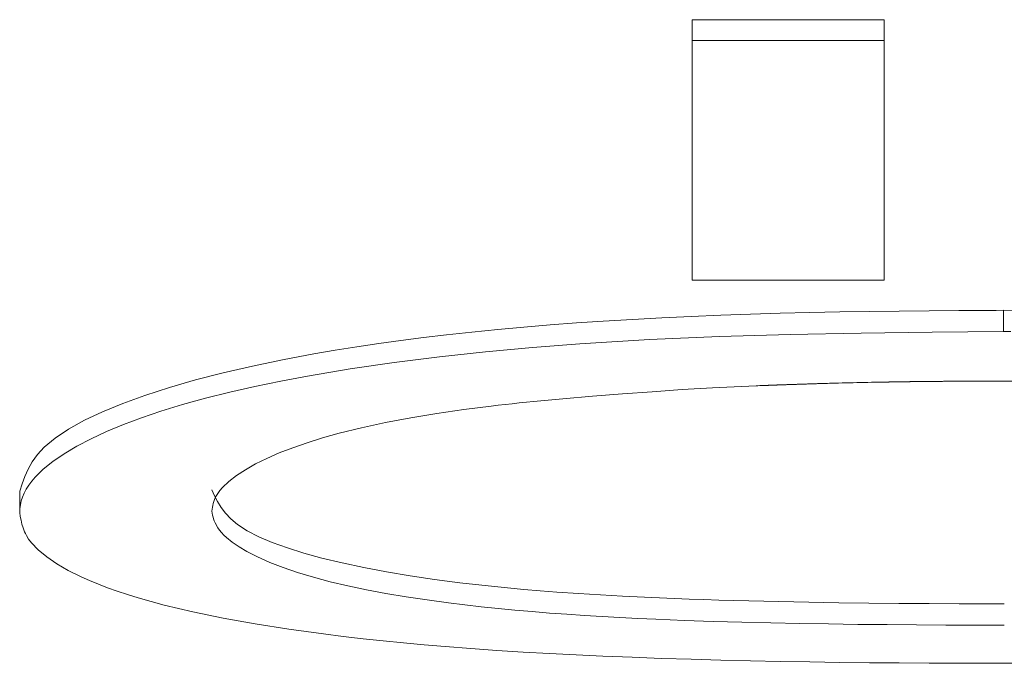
# Model space of a CAD drawing. Extents: x 193 to 943, y 26 to 526.
# Tile 80 of 256: x 362.9062 to 362.9619, y 91.0118 to 91.0482. Entities that reach past the tile are written whole.
import ezdxf

# ---------------------------------------------------------------- set-up
doc = ezdxf.new("R2010")
doc.units = 0
doc.layers.get('0').update_dxf_attribs({"lineweight": 25})
doc.layers.add('KG4_HLS_SYA', color=7, linetype='Continuous', lineweight=25)

# ---------------------------------------------------------------- blocks, each defined once
blk = doc.blocks.new('Spline-A069HWQ87N', base_point=(362.90625, 91.021538))
at = {"color": 0, "lineweight": -2}
for p, q in [((362.942526, 91.031344), (362.940866, 91.031255)), ((362.944192, 91.031422), (362.942526, 91.031344)), ((362.945863, 91.031491), (362.944192, 91.031422)), ((362.947539, 91.03155), (362.945863, 91.031491)), ((362.949217, 91.0316), (362.947539, 91.03155)), ((362.950895, 91.031642), (362.949217, 91.0316)), ((362.952576, 91.031676), (362.950895, 91.031642)), ((362.954258, 91.031704), (362.952576, 91.031676)), ((362.955941, 91.031725), (362.954258, 91.031704)), ((362.957625, 91.031742), (362.955941, 91.031725)), ((362.959309, 91.031753), (362.957625, 91.031742)), ((362.95973, 91.031755), (362.959309, 91.031753)), ((362.96015, 91.031758), (362.95973, 91.031755)), ((362.960571, 91.03176), (362.96015, 91.031758)), ((362.960992, 91.031761), (362.960571, 91.03176)), ((362.961413, 91.031763), (362.960992, 91.031761)), ((362.961834, 91.031765), (362.961413, 91.031763)), ((362.93473, 91.030818), (362.933258, 91.030685)), ((362.936215, 91.030941), (362.93473, 91.030818)), ((362.93771, 91.031053), (362.936215, 91.030941)), ((362.939212, 91.031154), (362.93771, 91.031053)), ((362.940866, 91.031255), (362.939212, 91.031154)), ((362.929063, 91.030228), (362.927788, 91.030064)), ((362.930354, 91.030381), (362.929063, 91.030228)), ((362.931798, 91.030539), (362.930354, 91.030381)), ((362.933258, 91.030685), (362.931798, 91.030539)), ((362.925288, 91.029704), (362.924067, 91.029508)), ((362.926529, 91.029889), (362.925288, 91.029704)), ((362.927788, 91.030064), (362.926529, 91.029889)), ((362.922867, 91.029302), (362.9211, 91.028971)), ((362.924067, 91.029508), (362.922867, 91.029302)), ((362.919392, 91.028616), (362.917751, 91.028237)), ((362.9211, 91.028971), (362.919392, 91.028616)), ((362.917751, 91.028237), (362.916184, 91.027835)), ((362.914701, 91.027408), (362.913309, 91.026959)), ((362.916184, 91.027835), (362.914701, 91.027408)), ((362.913309, 91.026959), (362.912069, 91.026507)), ((362.912069, 91.026507), (362.910931, 91.026036)), ((362.910931, 91.026036), (362.909906, 91.025549)), ((362.909906, 91.025549), (362.909006, 91.025049)), ((362.909006, 91.025049), (362.908242, 91.024539)), ((362.908242, 91.024539), (362.907625, 91.024022)), ((362.907246, 91.023612), (362.906948, 91.0232)), ((362.907625, 91.024022), (362.907246, 91.023612)), ((362.906948, 91.0232), (362.906716, 91.022786)), ((362.906532, 91.02237), (362.906381, 91.021953)), ((362.906716, 91.022786), (362.906532, 91.02237)), ((362.906381, 91.021953), (362.906246, 91.021536))]:
    blk.add_line(p, q, dxfattribs=at)
blk = doc.blocks.new('Spline-A069HWQA7N', base_point=(362.961823, 91.021538))
at = {"color": 0, "lineweight": -2}
blk.add_line((362.964654, 91.031741), (362.961834, 91.031765), dxfattribs=at)
blk = doc.blocks.new('Spline-A069HWSI7N', base_point=(362.917114, 91.013962))
at = {"color": 0, "lineweight": -2}
for p, q in [((362.9171, 91.020412), (362.917121, 91.020302)), ((362.917121, 91.020302), (362.917144, 91.020192)), ((362.917144, 91.020192), (362.91717, 91.020082)), ((362.91717, 91.020082), (362.9172, 91.019972)), ((362.9172, 91.019972), (362.917237, 91.019862)), ((362.917237, 91.019862), (362.917281, 91.019753)), ((362.917281, 91.019753), (362.917439, 91.019474)), ((362.917439, 91.019474), (362.91754, 91.019335)), ((362.91754, 91.019335), (362.917656, 91.019198)), ((362.917656, 91.019198), (362.917786, 91.019061)), ((362.917786, 91.019061), (362.91793, 91.018926)), ((362.91793, 91.018926), (362.918259, 91.018659)), ((362.918259, 91.018659), (362.91864, 91.018397)), ((362.91864, 91.018397), (362.91907, 91.018142)), ((362.91907, 91.018142), (362.919684, 91.017825)), ((362.919684, 91.017825), (362.920371, 91.017519)), ((362.920371, 91.017519), (362.921127, 91.017226)), ((362.921127, 91.017226), (362.92195, 91.016945)), ((362.92195, 91.016945), (362.922838, 91.016679)), ((362.922838, 91.016679), (362.923787, 91.016427)), ((362.923787, 91.016427), (362.924787, 91.016191)), ((362.924787, 91.016191), (362.92584, 91.015971)), ((362.92584, 91.015971), (362.926941, 91.015765)), ((362.926941, 91.015765), (362.928083, 91.015574)), ((362.928083, 91.015574), (362.929263, 91.015396)), ((362.929263, 91.015396), (362.930475, 91.015231)), ((362.930475, 91.015231), (362.931393, 91.015118)), ((362.931393, 91.015118), (362.932326, 91.015011)), ((362.932326, 91.015011), (362.933271, 91.014912)), ((362.933271, 91.014912), (362.934227, 91.014819)), ((362.934227, 91.014819), (362.935195, 91.014734)), ((362.935195, 91.014734), (362.936172, 91.014655)), ((362.936172, 91.014655), (362.937157, 91.014582)), ((362.937157, 91.014582), (362.938151, 91.014516)), ((362.938151, 91.014516), (362.93915, 91.014455)), ((362.93915, 91.014455), (362.940156, 91.0144)), ((362.940156, 91.0144), (362.941166, 91.014349)), ((362.941166, 91.014349), (362.942181, 91.014303)), ((362.942181, 91.014303), (362.943798, 91.014237)), ((362.943798, 91.014237), (362.94542, 91.014181)), ((362.94542, 91.014181), (362.947048, 91.014134)), ((362.947048, 91.014134), (362.94868, 91.014094)), ((362.94868, 91.014094), (362.950315, 91.014062)), ((362.950315, 91.014062), (362.951952, 91.014035)), ((362.951952, 91.014035), (362.953604, 91.014014)), ((362.953604, 91.014014), (362.955258, 91.013998)), ((362.955258, 91.013998), (362.956912, 91.013986)), ((362.956912, 91.013986), (362.958566, 91.013976)), ((362.958566, 91.013976), (362.960221, 91.013969)), ((362.960221, 91.013969), (362.961876, 91.013962))]:
    blk.add_line(p, q, dxfattribs=at)
blk = doc.blocks.new('Spline-A069HWSK7N', base_point=(362.917114, 91.020409))
at = {"color": 0, "lineweight": -2}
for p, q in [((362.932892, 91.026352), (362.931335, 91.026153)), ((362.933286, 91.026398), (362.932892, 91.026352)), ((362.933681, 91.026443), (362.933286, 91.026398)), ((362.934077, 91.026486), (362.933681, 91.026443)), ((362.934474, 91.02653), (362.934077, 91.026486)), ((362.934871, 91.026572), (362.934474, 91.02653)), ((362.935269, 91.026615), (362.934871, 91.026572)), ((362.929813, 91.025932), (362.928337, 91.025687)), ((362.931335, 91.026153), (362.929813, 91.025932)), ((362.926917, 91.02542), (362.925564, 91.025128)), ((362.928337, 91.025687), (362.926917, 91.02542)), ((362.924288, 91.024813), (362.923362, 91.024554)), ((362.925564, 91.025128), (362.924288, 91.024813)), ((362.92249, 91.024281), (362.921674, 91.023997)), ((362.923362, 91.024554), (362.92249, 91.024281)), ((362.920915, 91.023701), (362.920216, 91.023395)), ((362.921674, 91.023997), (362.920915, 91.023701)), ((362.919578, 91.02308), (362.919004, 91.022758)), ((362.920216, 91.023395), (362.919578, 91.02308)), ((362.918497, 91.022428), (362.918064, 91.022093)), ((362.919004, 91.022758), (362.918497, 91.022428)), ((362.918064, 91.022093), (362.917709, 91.021754)), ((362.917437, 91.021413), (362.917333, 91.021242)), ((362.917562, 91.021584), (362.917437, 91.021413)), ((362.917709, 91.021754), (362.917562, 91.021584)), ((362.917155, 91.020741), (362.917134, 91.020631)), ((362.917181, 91.020851), (362.917155, 91.020741)), ((362.917196, 91.020906), (362.917181, 91.020851)), ((362.917212, 91.020961), (362.917196, 91.020906)), ((362.917231, 91.021015), (362.917212, 91.020961)), ((362.917252, 91.02107), (362.917231, 91.021015)), ((362.917333, 91.021242), (362.917252, 91.02107)), ((362.917116, 91.020522), (362.9171, 91.020412)), ((362.917134, 91.020631), (362.917116, 91.020522))]:
    blk.add_line(p, q, dxfattribs=at)
blk = doc.blocks.new('Spline-A069HWSM7N', base_point=(362.935272, 91.026611))
at = {"color": 0, "lineweight": -2}
for p, q in [((362.945388, 91.027382), (362.94368, 91.027282)), ((362.945798, 91.027403), (362.945388, 91.027382)), ((362.946208, 91.027424), (362.945798, 91.027403)), ((362.946619, 91.027443), (362.946208, 91.027424)), ((362.947031, 91.027462), (362.946619, 91.027443)), ((362.947443, 91.02748), (362.947031, 91.027462)), ((362.947856, 91.027498), (362.947443, 91.02748)), ((362.947959, 91.027502), (362.947856, 91.027498)), ((362.948062, 91.027506), (362.947959, 91.027502)), ((362.948165, 91.02751), (362.948062, 91.027506)), ((362.948268, 91.027514), (362.948165, 91.02751)), ((362.948372, 91.027518), (362.948268, 91.027514)), ((362.948475, 91.027522), (362.948372, 91.027518)), ((362.948501, 91.027523), (362.948475, 91.027522)), ((362.948527, 91.027524), (362.948501, 91.027523)), ((362.948552, 91.027525), (362.948527, 91.027524)), ((362.948578, 91.027526), (362.948552, 91.027525)), ((362.948604, 91.027527), (362.948578, 91.027526)), ((362.94863, 91.027528), (362.948604, 91.027527)), ((362.948681, 91.02753), (362.94863, 91.027528)), ((362.948733, 91.027532), (362.948681, 91.02753)), ((362.948785, 91.027534), (362.948733, 91.027532)), ((362.948836, 91.027536), (362.948785, 91.027534)), ((362.948888, 91.027538), (362.948836, 91.027536)), ((362.94894, 91.02754), (362.948888, 91.027538)), ((362.948966, 91.027541), (362.94894, 91.02754)), ((362.948991, 91.027542), (362.948966, 91.027541)), ((362.949017, 91.027543), (362.948991, 91.027542)), ((362.949043, 91.027544), (362.949017, 91.027543)), ((362.949069, 91.027544), (362.949043, 91.027544)), ((362.949095, 91.027545), (362.949069, 91.027544)), ((362.949121, 91.027546), (362.949095, 91.027545)), ((362.949146, 91.027547), (362.949121, 91.027546)), ((362.949172, 91.027548), (362.949146, 91.027547)), ((362.949198, 91.027549), (362.949172, 91.027548)), ((362.949224, 91.02755), (362.949198, 91.027549)), ((362.94925, 91.027551), (362.949224, 91.02755)), ((362.949301, 91.027553), (362.94925, 91.027551)), ((362.949353, 91.027555), (362.949301, 91.027553)), ((362.949405, 91.027557), (362.949353, 91.027555)), ((362.949457, 91.027558), (362.949405, 91.027557)), ((362.949508, 91.02756), (362.949457, 91.027558)), ((362.94956, 91.027562), (362.949508, 91.02756)), ((362.949586, 91.027563), (362.94956, 91.027562)), ((362.949612, 91.027564), (362.949586, 91.027563)), ((362.949637, 91.027565), (362.949612, 91.027564)), ((362.949663, 91.027566), (362.949637, 91.027565)), ((362.949689, 91.027567), (362.949663, 91.027566)), ((362.949715, 91.027567), (362.949689, 91.027567)), ((362.949741, 91.027568), (362.949715, 91.027567)), ((362.949767, 91.027569), (362.949741, 91.027568)), ((362.949793, 91.02757), (362.949767, 91.027569)), ((362.949818, 91.027571), (362.949793, 91.02757)), ((362.949844, 91.027572), (362.949818, 91.027571)), ((362.94987, 91.027573), (362.949844, 91.027572)), ((362.949896, 91.027574), (362.94987, 91.027573)), ((362.949922, 91.027574), (362.949896, 91.027574)), ((362.949948, 91.027575), (362.949922, 91.027574)), ((362.949974, 91.027576), (362.949948, 91.027575)), ((362.95, 91.027577), (362.949974, 91.027576)), ((362.950025, 91.027578), (362.95, 91.027577)), ((362.950077, 91.02758), (362.950025, 91.027578)), ((362.950129, 91.027581), (362.950077, 91.02758)), ((362.950181, 91.027583), (362.950129, 91.027581)), ((362.950232, 91.027585), (362.950181, 91.027583)), ((362.950284, 91.027587), (362.950232, 91.027585)), ((362.950336, 91.027588), (362.950284, 91.027587)), ((362.950362, 91.027589), (362.950336, 91.027588)), ((362.950388, 91.02759), (362.950362, 91.027589)), ((362.950414, 91.027591), (362.950388, 91.02759)), ((362.950439, 91.027592), (362.950414, 91.027591)), ((362.950465, 91.027592), (362.950439, 91.027592)), ((362.950491, 91.027593), (362.950465, 91.027592)), ((362.950517, 91.027594), (362.950491, 91.027593)), ((362.950543, 91.027595), (362.950517, 91.027594)), ((362.950569, 91.027596), (362.950543, 91.027595)), ((362.950595, 91.027596), (362.950569, 91.027596)), ((362.950621, 91.027597), (362.950595, 91.027596)), ((362.950647, 91.027598), (362.950621, 91.027597)), ((362.950698, 91.0276), (362.950647, 91.027598)), ((362.95075, 91.027601), (362.950698, 91.0276)), ((362.950802, 91.027603), (362.95075, 91.027601)), ((362.950854, 91.027605), (362.950802, 91.027603)), ((362.950905, 91.027606), (362.950854, 91.027605)), ((362.950957, 91.027608), (362.950905, 91.027606)), ((362.950983, 91.027609), (362.950957, 91.027608)), ((362.951009, 91.027609), (362.950983, 91.027609)), ((362.951035, 91.02761), (362.951009, 91.027609)), ((362.951061, 91.027611), (362.951035, 91.02761)), ((362.951087, 91.027612), (362.951061, 91.027611)), ((362.951113, 91.027612), (362.951087, 91.027612)), ((362.951139, 91.027613), (362.951113, 91.027612)), ((362.951164, 91.027614), (362.951139, 91.027613)), ((362.95119, 91.027615), (362.951164, 91.027614)), ((362.951216, 91.027616), (362.95119, 91.027615)), ((362.951242, 91.027616), (362.951216, 91.027616)), ((362.951268, 91.027617), (362.951242, 91.027616)), ((362.95132, 91.027619), (362.951268, 91.027617)), ((362.951372, 91.02762), (362.95132, 91.027619)), ((362.951424, 91.027622), (362.951372, 91.02762)), ((362.951475, 91.027623), (362.951424, 91.027622)), ((362.951527, 91.027625), (362.951475, 91.027623)), ((362.951579, 91.027626), (362.951527, 91.027625)), ((362.951631, 91.027628), (362.951579, 91.027626)), ((362.951683, 91.027629), (362.951631, 91.027628)), ((362.951734, 91.027631), (362.951683, 91.027629)), ((362.951786, 91.027632), (362.951734, 91.027631)), ((362.951838, 91.027633), (362.951786, 91.027632)), ((362.95189, 91.027635), (362.951838, 91.027633)), ((362.951994, 91.027638), (362.95189, 91.027635)), ((362.952097, 91.027641), (362.951994, 91.027638)), ((362.952201, 91.027643), (362.952097, 91.027641)), ((362.952305, 91.027646), (362.952201, 91.027643)), ((362.952409, 91.027649), (362.952305, 91.027646)), ((362.952512, 91.027652), (362.952409, 91.027649)), ((362.95272, 91.027657), (362.952512, 91.027652)), ((362.952927, 91.027662), (362.95272, 91.027657)), ((362.953135, 91.027667), (362.952927, 91.027662)), ((362.953343, 91.027672), (362.953135, 91.027667)), ((362.95355, 91.027677), (362.953343, 91.027672)), ((362.953758, 91.027681), (362.95355, 91.027677)), ((362.953966, 91.027686), (362.953758, 91.027681)), ((362.954174, 91.02769), (362.953966, 91.027686)), ((362.954381, 91.027695), (362.954174, 91.02769)), ((362.954589, 91.027699), (362.954381, 91.027695)), ((362.954797, 91.027703), (362.954589, 91.027699)), ((362.955005, 91.027707), (362.954797, 91.027703)), ((362.955057, 91.027708), (362.955005, 91.027707)), ((362.955109, 91.027709), (362.955057, 91.027708)), ((362.955161, 91.02771), (362.955109, 91.027709)), ((362.955213, 91.027711), (362.955161, 91.02771)), ((362.955265, 91.027712), (362.955213, 91.027711)), ((362.955317, 91.027713), (362.955265, 91.027712)), ((362.955343, 91.027713), (362.955317, 91.027713)), ((362.955369, 91.027714), (362.955343, 91.027713)), ((362.955395, 91.027714), (362.955369, 91.027714)), ((362.955421, 91.027715), (362.955395, 91.027714)), ((362.955447, 91.027715), (362.955421, 91.027715)), ((362.955473, 91.027716), (362.955447, 91.027715)), ((362.955499, 91.027716), (362.955473, 91.027716)), ((362.955525, 91.027716), (362.955499, 91.027716)), ((362.955551, 91.027717), (362.955525, 91.027716)), ((362.955577, 91.027717), (362.955551, 91.027717)), ((362.955603, 91.027718), (362.955577, 91.027717)), ((362.955629, 91.027718), (362.955603, 91.027718)), ((362.955655, 91.027719), (362.955629, 91.027718)), ((362.955681, 91.027719), (362.955655, 91.027719)), ((362.955707, 91.027719), (362.955681, 91.027719)), ((362.955733, 91.02772), (362.955707, 91.027719)), ((362.955759, 91.02772), (362.955733, 91.02772)), ((362.955785, 91.027721), (362.955759, 91.02772)), ((362.955837, 91.027721), (362.955785, 91.027721)), ((362.955889, 91.027722), (362.955837, 91.027721)), ((362.955941, 91.027723), (362.955889, 91.027722)), ((362.955993, 91.027724), (362.955941, 91.027723)), ((362.956045, 91.027724), (362.955993, 91.027724)), ((362.956097, 91.027725), (362.956045, 91.027724)), ((362.956123, 91.027726), (362.956097, 91.027725)), ((362.956149, 91.027726), (362.956123, 91.027726)), ((362.956175, 91.027726), (362.956149, 91.027726)), ((362.956201, 91.027727), (362.956175, 91.027726)), ((362.956227, 91.027727), (362.956201, 91.027727)), ((362.956253, 91.027727), (362.956227, 91.027727)), ((362.956279, 91.027728), (362.956253, 91.027727)), ((362.956305, 91.027728), (362.956279, 91.027728)), ((362.956331, 91.027728), (362.956305, 91.027728)), ((362.956357, 91.027729), (362.956331, 91.027728)), ((362.956383, 91.027729), (362.956357, 91.027729)), ((362.956409, 91.02773), (362.956383, 91.027729)), ((362.956435, 91.02773), (362.956409, 91.02773)), ((362.956461, 91.02773), (362.956435, 91.02773)), ((362.956487, 91.027731), (362.956461, 91.02773)), ((362.956513, 91.027731), (362.956487, 91.027731)), ((362.956539, 91.027731), (362.956513, 91.027731)), ((362.956565, 91.027732), (362.956539, 91.027731)), ((362.956617, 91.027732), (362.956565, 91.027732)), ((362.956669, 91.027733), (362.956617, 91.027732)), ((362.956721, 91.027734), (362.956669, 91.027733)), ((362.956773, 91.027734), (362.956721, 91.027734)), ((362.956825, 91.027735), (362.956773, 91.027734)), ((362.956877, 91.027735), (362.956825, 91.027735)), ((362.957086, 91.027738), (362.956877, 91.027735)), ((362.957294, 91.02774), (362.957086, 91.027738)), ((362.957502, 91.027742), (362.957294, 91.02774)), ((362.95771, 91.027744), (362.957502, 91.027742)), ((362.957918, 91.027746), (362.95771, 91.027744)), ((362.958127, 91.027748), (362.957918, 91.027746)), ((362.958179, 91.027749), (362.958127, 91.027748)), ((362.958231, 91.027749), (362.958179, 91.027749)), ((362.958283, 91.027749), (362.958231, 91.027749)), ((362.958335, 91.02775), (362.958283, 91.027749)), ((362.958387, 91.02775), (362.958335, 91.02775)), ((362.958439, 91.027751), (362.958387, 91.02775)), ((362.958465, 91.027751), (362.958439, 91.027751)), ((362.958491, 91.027751), (362.958465, 91.027751)), ((362.958517, 91.027751), (362.958491, 91.027751)), ((362.958543, 91.027751), (362.958517, 91.027751)), ((362.958569, 91.027752), (362.958543, 91.027751)), ((362.958595, 91.027752), (362.958569, 91.027752)), ((362.958621, 91.027752), (362.958595, 91.027752)), ((362.958647, 91.027752), (362.958621, 91.027752)), ((362.958673, 91.027752), (362.958647, 91.027752)), ((362.958699, 91.027753), (362.958673, 91.027752)), ((362.958725, 91.027753), (362.958699, 91.027753)), ((362.958751, 91.027753), (362.958725, 91.027753)), ((362.958803, 91.027753), (362.958751, 91.027753)), ((362.958856, 91.027754), (362.958803, 91.027753)), ((362.958908, 91.027754), (362.958856, 91.027754)), ((362.95896, 91.027755), (362.958908, 91.027754)), ((362.959012, 91.027755), (362.95896, 91.027755)), ((362.959064, 91.027755), (362.959012, 91.027755)), ((362.95909, 91.027755), (362.959064, 91.027755)), ((362.959116, 91.027756), (362.95909, 91.027755)), ((362.959142, 91.027756), (362.959116, 91.027756)), ((362.959168, 91.027756), (362.959142, 91.027756)), ((362.959194, 91.027756), (362.959168, 91.027756)), ((362.95922, 91.027756), (362.959194, 91.027756)), ((362.959272, 91.027757), (362.95922, 91.027756)), ((362.959324, 91.027757), (362.959272, 91.027757)), ((362.959376, 91.027757), (362.959324, 91.027757)), ((362.959428, 91.027758), (362.959376, 91.027757)), ((362.95948, 91.027758), (362.959428, 91.027758)), ((362.959532, 91.027758), (362.95948, 91.027758)), ((362.959558, 91.027758), (362.959532, 91.027758)), ((362.959585, 91.027759), (362.959558, 91.027758)), ((362.959611, 91.027759), (362.959585, 91.027759)), ((362.959637, 91.027759), (362.959611, 91.027759)), ((362.959663, 91.027759), (362.959637, 91.027759)), ((362.959689, 91.027759), (362.959663, 91.027759)), ((362.959741, 91.027759), (362.959689, 91.027759)), ((362.959793, 91.02776), (362.959741, 91.027759)), ((362.959845, 91.02776), (362.959793, 91.02776)), ((362.959897, 91.02776), (362.959845, 91.02776)), ((362.959949, 91.027761), (362.959897, 91.02776)), ((362.960001, 91.027761), (362.959949, 91.027761)), ((362.960027, 91.027761), (362.960001, 91.027761)), ((362.960053, 91.027761), (362.960027, 91.027761)), ((362.960079, 91.027761), (362.960053, 91.027761)), ((362.960105, 91.027761), (362.960079, 91.027761)), ((362.960131, 91.027762), (362.960105, 91.027761)), ((362.960157, 91.027762), (362.960131, 91.027762)), ((362.960209, 91.027762), (362.960157, 91.027762)), ((362.960261, 91.027762), (362.960209, 91.027762)), ((362.960314, 91.027762), (362.960261, 91.027762)), ((362.960366, 91.027763), (362.960314, 91.027762)), ((362.960418, 91.027763), (362.960366, 91.027763)), ((362.96047, 91.027763), (362.960418, 91.027763)), ((362.960496, 91.027763), (362.96047, 91.027763)), ((362.960522, 91.027763), (362.960496, 91.027763)), ((362.960548, 91.027764), (362.960522, 91.027763)), ((362.960574, 91.027764), (362.960548, 91.027764)), ((362.9606, 91.027764), (362.960574, 91.027764)), ((362.960626, 91.027764), (362.9606, 91.027764)), ((362.960678, 91.027764), (362.960626, 91.027764)), ((362.96073, 91.027764), (362.960678, 91.027764)), ((362.960782, 91.027765), (362.96073, 91.027764)), ((362.960834, 91.027765), (362.960782, 91.027765)), ((362.960886, 91.027765), (362.960834, 91.027765)), ((362.960938, 91.027765), (362.960886, 91.027765)), ((362.960991, 91.027765), (362.960938, 91.027765)), ((362.961043, 91.027766), (362.960991, 91.027765)), ((362.961095, 91.027766), (362.961043, 91.027766)), ((362.961147, 91.027766), (362.961095, 91.027766)), ((362.961199, 91.027766), (362.961147, 91.027766)), ((362.961251, 91.027766), (362.961199, 91.027766)), ((362.961303, 91.027766), (362.961251, 91.027766)), ((362.961355, 91.027767), (362.961303, 91.027766)), ((362.961407, 91.027767), (362.961355, 91.027767)), ((362.961459, 91.027767), (362.961407, 91.027767)), ((362.961511, 91.027767), (362.961459, 91.027767)), ((362.961563, 91.027767), (362.961511, 91.027767)), ((362.961616, 91.027767), (362.961563, 91.027767)), ((362.961668, 91.027768), (362.961616, 91.027767)), ((362.96172, 91.027768), (362.961668, 91.027768)), ((362.961772, 91.027768), (362.96172, 91.027768)), ((362.961824, 91.027768), (362.961772, 91.027768)), ((362.961876, 91.027768), (362.961824, 91.027768)), ((362.938617, 91.026903), (362.936942, 91.02676)), ((362.940297, 91.027039), (362.938617, 91.026903)), ((362.941984, 91.027166), (362.940297, 91.027039)), ((362.94368, 91.027282), (362.941984, 91.027166)), ((362.936942, 91.02676), (362.935269, 91.026615))]:
    blk.add_line(p, q, dxfattribs=at)
blk = doc.blocks.new('Spline-A069HWSO7N', base_point=(362.961884, 91.020409))
at = {"color": 0, "lineweight": -2}
for p, q in [((362.963527, 91.027758), (362.961876, 91.027768)), ((362.965177, 91.027746), (362.963527, 91.027758)), ((362.966827, 91.027731), (362.965177, 91.027746)), ((362.968475, 91.027711), (362.966827, 91.027731)), ((362.970123, 91.027684), (362.968475, 91.027711)), ((362.971768, 91.02765), (362.970123, 91.027684)), ((362.972997, 91.027618), (362.971768, 91.02765)), ((362.974225, 91.02758), (362.972997, 91.027618)), ((362.97545, 91.027537), (362.974225, 91.02758)), ((362.976673, 91.027488), (362.97545, 91.027537)), ((362.977893, 91.027432), (362.976673, 91.027488)), ((362.97911, 91.027371), (362.977893, 91.027432)), ((362.980323, 91.027302), (362.97911, 91.027371)), ((362.981532, 91.027227), (362.980323, 91.027302)), ((362.982735, 91.027145), (362.981532, 91.027227)), ((362.983932, 91.027056), (362.982735, 91.027145)), ((362.985121, 91.026958), (362.983932, 91.027056)), ((362.986301, 91.026853), (362.985121, 91.026958)), ((362.987475, 91.02674), (362.986301, 91.026853)), ((362.988637, 91.026618), (362.987475, 91.02674)), ((362.989787, 91.026487), (362.988637, 91.026618)), ((362.990924, 91.026346), (362.989787, 91.026487)), ((362.992045, 91.026196), (362.990924, 91.026346)), ((362.99315, 91.026035), (362.992045, 91.026196)), ((362.994372, 91.025842), (362.99315, 91.026035)), ((362.995565, 91.025634), (362.994372, 91.025842)), ((362.996723, 91.025412), (362.995565, 91.025634)), ((362.997839, 91.025176), (362.996723, 91.025412)), ((362.998908, 91.024924), (362.997839, 91.025176)), ((362.999923, 91.024657), (362.998908, 91.024924)), ((363.000912, 91.024363), (362.999923, 91.024657)), ((363.001834, 91.024054), (363.000912, 91.024363)), ((363.002685, 91.023731), (363.001834, 91.024054)), ((363.003464, 91.023395), (363.002685, 91.023731)), ((363.004166, 91.023049), (363.003464, 91.023395)), ((363.004789, 91.022693), (363.004166, 91.023049)), ((363.005191, 91.022429), (363.004789, 91.022693)), ((363.005548, 91.022162), (363.005191, 91.022429)), ((363.005856, 91.021892), (363.005548, 91.022162)), ((363.005991, 91.021756), (363.005856, 91.021892)), ((363.006114, 91.021619), (363.005991, 91.021756)), ((363.006223, 91.021483), (363.006114, 91.021619)), ((363.006319, 91.021346), (363.006223, 91.021483)), ((363.006469, 91.021071), (363.006319, 91.021346)), ((363.006513, 91.020961), (363.006469, 91.021071)), ((363.00655, 91.020852), (363.006513, 91.020961)), ((363.006581, 91.020742), (363.00655, 91.020852)), ((363.006607, 91.020632), (363.006581, 91.020742)), ((363.00663, 91.020522), (363.006607, 91.020632)), ((363.006652, 91.020412), (363.00663, 91.020522))]:
    blk.add_line(p, q, dxfattribs=at)
blk = doc.blocks.new('Spline-A069HWSQ7N', base_point=(362.90625, 91.020332))
at = {"color": 0, "lineweight": -2}
for p, q in [((362.941822, 91.030109), (362.945782, 91.03028)), ((362.945782, 91.03028), (362.949771, 91.030399)), ((362.949771, 91.030399), (362.95378, 91.030478)), ((362.95378, 91.030478), (362.957803, 91.030532)), ((362.957803, 91.030532), (362.961834, 91.030573)), ((362.932563, 91.02942), (362.935214, 91.029665)), ((362.935214, 91.029665), (362.937896, 91.029873)), ((362.937896, 91.029873), (362.941822, 91.030109)), ((362.927404, 91.028812), (362.929956, 91.029136)), ((362.929956, 91.029136), (362.932563, 91.02942)), ((362.924919, 91.028449), (362.927404, 91.028812)), ((362.920999, 91.027758), (362.922513, 91.028044)), ((362.922513, 91.028044), (362.924919, 91.028449)), ((362.91811, 91.027135), (362.919529, 91.027455)), ((362.919529, 91.027455), (362.920999, 91.027758)), ((362.916749, 91.026796), (362.91811, 91.027135)), ((362.914224, 91.026068), (362.915451, 91.026441)), ((362.915451, 91.026441), (362.916749, 91.026796)), ((362.913128, 91.025697), (362.914224, 91.026068)), ((362.911152, 91.024915), (362.912103, 91.025312)), ((362.912103, 91.025312), (362.913128, 91.025697)), ((362.910277, 91.024506), (362.911152, 91.024915)), ((362.908762, 91.023658), (362.90948, 91.024086)), ((362.90948, 91.024086), (362.910277, 91.024506)), ((362.908127, 91.023222), (362.908762, 91.023658)), ((362.907579, 91.02278), (362.908127, 91.023222)), ((362.907121, 91.022334), (362.907338, 91.022558)), ((362.907338, 91.022558), (362.907579, 91.02278)), ((362.906613, 91.021662), (362.906758, 91.021886)), ((362.906758, 91.021886), (362.906927, 91.02211)), ((362.906927, 91.02211), (362.907121, 91.022334)), ((362.906398, 91.021213), (362.906493, 91.021437)), ((362.906493, 91.021437), (362.906613, 91.021662)), ((362.906273, 91.020659), (362.906288, 91.020769)), ((362.906288, 91.020769), (362.906306, 91.020879)), ((362.906306, 91.020879), (362.90633, 91.020989)), ((362.90633, 91.020989), (362.906398, 91.021213)), ((362.906246, 91.020329), (362.906253, 91.020439)), ((362.906253, 91.020439), (362.906262, 91.020549)), ((362.906262, 91.020549), (362.906273, 91.020659))]:
    blk.add_line(p, q, dxfattribs=at)
blk = doc.blocks.new('Spline-A069HWSS7N', base_point=(362.90625, 91.01181))
at = {"color": 0, "lineweight": -2}
for p, q in [((362.906281, 91.020112), (362.906246, 91.020329)), ((362.906322, 91.019895), (362.906281, 91.020112)), ((362.906371, 91.019678), (362.906322, 91.019895)), ((362.906435, 91.019463), (362.906371, 91.019678)), ((362.906473, 91.019356), (362.906435, 91.019463)), ((362.906517, 91.019248), (362.906473, 91.019356)), ((362.906567, 91.019142), (362.906517, 91.019248)), ((362.906622, 91.019035), (362.906567, 91.019142)), ((362.906752, 91.018829), (362.906622, 91.019035)), ((362.906907, 91.018624), (362.906752, 91.018829)), ((362.907292, 91.01822), (362.906907, 91.018624)), ((362.907772, 91.017825), (362.907292, 91.01822)), ((362.908341, 91.017439), (362.907772, 91.017825)), ((362.908993, 91.017064), (362.908341, 91.017439)), ((362.909722, 91.016701), (362.908993, 91.017064)), ((362.910193, 91.01649), (362.909722, 91.016701)), ((362.910689, 91.016283), (362.910193, 91.01649)), ((362.91121, 91.016081), (362.910689, 91.016283)), ((362.911758, 91.015885), (362.91121, 91.016081)), ((362.912332, 91.015693), (362.911758, 91.015885)), ((362.912932, 91.015507), (362.912332, 91.015693)), ((362.914414, 91.015098), (362.912932, 91.015507)), ((362.916021, 91.014717), (362.914414, 91.015098)), ((362.917739, 91.014365), (362.916021, 91.014717)), ((362.919552, 91.014041), (362.917739, 91.014365)), ((362.921445, 91.013744), (362.919552, 91.014041)), ((362.923403, 91.013474), (362.921445, 91.013744)), ((362.924516, 91.013335), (362.923403, 91.013474)), ((362.925643, 91.013204), (362.924516, 91.013335)), ((362.926784, 91.013081), (362.925643, 91.013204)), ((362.927938, 91.012965), (362.926784, 91.013081)), ((362.929106, 91.012857), (362.927938, 91.012965)), ((362.930286, 91.012757), (362.929106, 91.012857)), ((362.931739, 91.012644), (362.930286, 91.012757)), ((362.933208, 91.012541), (362.931739, 91.012644)), ((362.934689, 91.012448), (362.933208, 91.012541)), ((362.936182, 91.012364), (362.934689, 91.012448)), ((362.937683, 91.012287), (362.936182, 91.012364)), ((362.939192, 91.012218), (362.937683, 91.012287)), ((362.940852, 91.012151), (362.939192, 91.012218)), ((362.942516, 91.012091), (362.940852, 91.012151)), ((362.944186, 91.012038), (362.942516, 91.012091)), ((362.945859, 91.011992), (362.944186, 91.012038)), ((362.947535, 91.011953), (362.945859, 91.011992)), ((362.949214, 91.011919), (362.947535, 91.011953)), ((362.950893, 91.011891), (362.949214, 91.011919)), ((362.952575, 91.011868), (362.950893, 91.011891)), ((362.954257, 91.011849), (362.952575, 91.011868)), ((362.955941, 91.011835), (362.954257, 91.011849)), ((362.957624, 91.011825), (362.955941, 91.011835)), ((362.959309, 91.011818), (362.957624, 91.011825)), ((362.959729, 91.011817), (362.959309, 91.011818)), ((362.96015, 91.011816), (362.959729, 91.011817)), ((362.960571, 91.011815), (362.96015, 91.011816)), ((362.960992, 91.011814), (362.960571, 91.011815)), ((362.961413, 91.011813), (362.960992, 91.011814)), ((362.961834, 91.011813), (362.961413, 91.011813))]:
    blk.add_line(p, q, dxfattribs=at)
blk = doc.blocks.new('Spline-A069HWSU7N', base_point=(362.961823, 91.01181))
at = {"color": 0, "lineweight": -2}
blk.add_line((362.964136, 91.011823), (362.961834, 91.011813), dxfattribs=at)
blk = doc.blocks.new('Spline-A069HWSW7N', base_point=(362.961823, 91.020332))
at = {"color": 0, "lineweight": -2}
blk.add_line((362.961834, 91.030573), (362.962254, 91.030571), dxfattribs=at)
blk = doc.blocks.new('Spline-A069HWSY7N', base_point=(362.917114, 91.015175))
at = {"color": 0, "lineweight": -2}
for p, q in [((362.917255, 91.021284), (362.9171, 91.021619)), ((362.917424, 91.02095), (362.917255, 91.021284)), ((362.917624, 91.02062), (362.917424, 91.02095)), ((362.917868, 91.020294), (362.917624, 91.02062)), ((362.918173, 91.019974), (362.917868, 91.020294)), ((362.918552, 91.019661), (362.918173, 91.019974)), ((362.9191, 91.01931), (362.918552, 91.019661)), ((362.919759, 91.018971), (362.9191, 91.01931)), ((362.920519, 91.018647), (362.919759, 91.018971)), ((362.921371, 91.018336), (362.920519, 91.018647)), ((362.922304, 91.018042), (362.921371, 91.018336)), ((362.92331, 91.017764), (362.922304, 91.018042)), ((362.924465, 91.017483), (362.92331, 91.017764)), ((362.925686, 91.017221), (362.924465, 91.017483)), ((362.926967, 91.016979), (362.925686, 91.017221)), ((362.928303, 91.016757), (362.926967, 91.016979)), ((362.929686, 91.016553), (362.928303, 91.016757)), ((362.931112, 91.016367), (362.929686, 91.016553)), ((362.931998, 91.016263), (362.931112, 91.016367)), ((362.932896, 91.016165), (362.931998, 91.016263)), ((362.933806, 91.016074), (362.932896, 91.016165)), ((362.934727, 91.015989), (362.933806, 91.016074)), ((362.935656, 91.015911), (362.934727, 91.015989)), ((362.936595, 91.015838), (362.935656, 91.015911)), ((362.937818, 91.015752), (362.936595, 91.015838)), ((362.939052, 91.015675), (362.937818, 91.015752)), ((362.940296, 91.015607), (362.939052, 91.015675)), ((362.941547, 91.015546), (362.940296, 91.015607)), ((362.942804, 91.015492), (362.941547, 91.015546)), ((362.944065, 91.015444), (362.942804, 91.015492)), ((362.944907, 91.015415), (362.944065, 91.015444)), ((362.94575, 91.015388), (362.944907, 91.015415)), ((362.946594, 91.015364), (362.94575, 91.015388)), ((362.947439, 91.015341), (362.946594, 91.015364)), ((362.948284, 91.01532), (362.947439, 91.015341)), ((362.949131, 91.015301), (362.948284, 91.01532)), ((362.950826, 91.015268), (362.949131, 91.015301)), ((362.952524, 91.01524), (362.950826, 91.015268)), ((362.954223, 91.015217), (362.952524, 91.01524)), ((362.955923, 91.0152), (362.954223, 91.015217)), ((362.957624, 91.015189), (362.955923, 91.0152)), ((362.959326, 91.015182), (362.957624, 91.015189)), ((362.959751, 91.015181), (362.959326, 91.015182)), ((362.960176, 91.01518), (362.959751, 91.015181)), ((362.960601, 91.015179), (362.960176, 91.01518)), ((362.961026, 91.015179), (362.960601, 91.015179)), ((362.961451, 91.015178), (362.961026, 91.015179)), ((362.961876, 91.015178), (362.961451, 91.015178))]:
    blk.add_line(p, q, dxfattribs=at)

msp = doc.modelspace()

# ---------------------------------------------------------------- linework, layer by layer
at = {"layer": 'KG4_HLS_SYA', "color": 8, "linetype": 'Continuous', "lineweight": 9, "ltscale": 0.13, "true_color": 0x808080}
for p, q in [((362.955092, 91.048192), (362.944237, 91.048192)), ((362.944237, 91.047023), (362.944237, 91.048192)), ((362.955092, 91.047023), (362.955092, 91.048192)), ((362.944237, 91.047023), (362.955092, 91.047023)), ((362.944237, 91.033475), (362.944237, 91.047023)), ((362.955092, 91.033475), (362.955092, 91.047023)), ((362.955092, 91.033475), (362.944237, 91.033475)), ((362.961834, 91.030573), (362.961834, 91.031765)), ((362.906246, 91.020329), (362.906246, 91.021536))]:
    msp.add_line(p, q, dxfattribs=at)

# ---------------------------------------------------------------- block references
for name, p in [('Spline-A069HWQ87N', (362.90625, 91.021538)), ('Spline-A069HWQA7N', (362.961823, 91.021538)), ('Spline-A069HWSQ7N', (362.90625, 91.020332)), ('Spline-A069HWSW7N', (362.961823, 91.020332)), ('Spline-A069HWSM7N', (362.935272, 91.026611)), ('Spline-A069HWSO7N', (362.961884, 91.020409)), ('Spline-A069HWSK7N', (362.917114, 91.020409)), ('Spline-A069HWSY7N', (362.917114, 91.015175)), ('Spline-A069HWSS7N', (362.90625, 91.01181)), ('Spline-A069HWSI7N', (362.917114, 91.013962)), ('Spline-A069HWSU7N', (362.961823, 91.01181))]:
    msp.add_blockref(name, p, dxfattribs=at)

doc.saveas('drawing.dxf')
